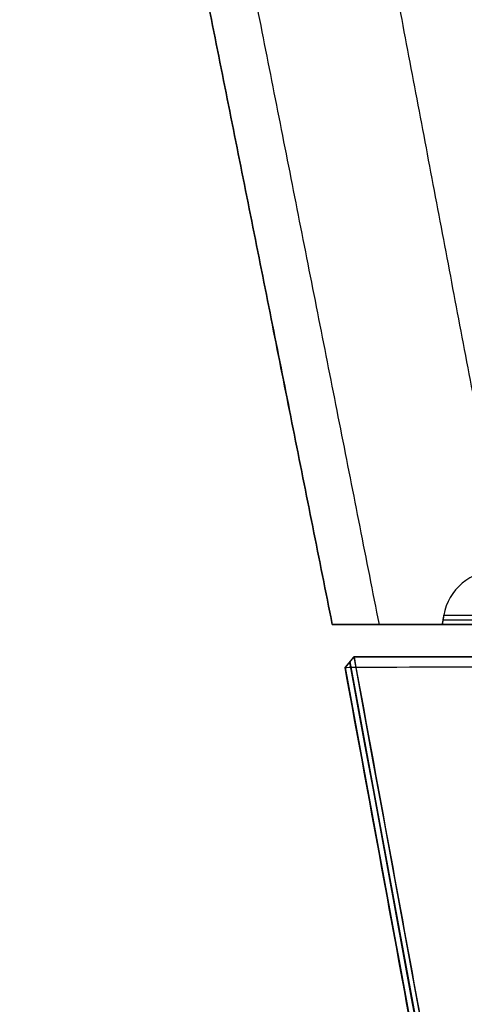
# Model space of a CAD drawing. Header units: millimetres. Extents: x -249 to 249, y -697 to 303.
# Tile 3 of 174: x -249 to -208, y -32 to 59. Entities that reach past the tile are written whole.
import ezdxf

# ---------------------------------------------------------------- set-up
doc = ezdxf.new("R2010")
doc.units = ezdxf.units.MM
doc.header["$MEASUREMENT"] = 0
doc.layers.add('Predefinito', color=7, linetype='Continuous', true_color=0x000000)

# ---------------------------------------------------------------- blocks, each defined once
blk = doc.blocks.new('FORMA50 LAVABO')
at = {"layer": 'Predefinito'}
for p, q in [((-209.649, -149.132), (-209.802, -150)), ((-209.649, -149.132, -125), (-209.802, -150, -125)), ((-209.726, -149.566, -250), (-209.726, -149.566)), ((-220, -150, -14.302), (-209.802, -150, -14.302))]:
    blk.add_line(p, q, dxfattribs=at)
for centre in [(-204.725, -150, -250), (-204.725, -150), (-204.725, -150, -125)]:
    blk.add_arc(centre, 5, 90, 170, dxfattribs=at)
at = {"layer": 'Predefinito', "extrusion": (0, 1, 0)}
blk.add_arc((0, 0, -149.566), 209.726, 0, 180, dxfattribs=at)
at = {"layer": 'Predefinito', "extrusion": (1.35568e-16, 1, -4.06704e-16)}
blk.add_arc((0, 0, -149.132), 209.649, 0, 90, dxfattribs=at)
at = {"layer": 'Predefinito', "extrusion": (-6.08307e-29, 1, 5.52193e-30)}
blk.add_arc((0, 0, -150), 209.802, 360, 10.37365, dxfattribs=at)
at = {"layer": 'Predefinito'}
for points in [[(-220.002, -149.991, -250), (-234.522, -77.388, -250), (-249.043, -4.784, -250)], [(-249.043, -4.784, 0), (-234.522, -77.392, 0), (-220, -150, 0)], [(-249.043, -4.784, -64.079), (-234.522, -77.392, -62.457), (-220, -150, -60.834)], [(-249.043, -4.784, -126.374), (-234.522, -77.392, -124.931), (-220, -150, -123.488)], [(-249.043, -4.784, -188.014), (-234.522, -77.392, -187.473), (-220, -150, -186.931)], [(-244.376, -4.785, 47.993), (-230.017, -77.392, 45.741), (-215.659, -150, 43.49)], [(-230.456, -4.785, 94.406), (-216.677, -77.392, 89.725), (-202.898, -150, 85.045)], [(-209.649, -149.132, -250), (-209.726, -149.566, -250), (-209.802, -150, -250)], [(-209.649, -149.132), (-209.649, -149.132, -125), (-209.649, -149.132, -250)], [(-220, -150, -250), (-220.001, -149.996, -250), (-220.002, -149.991, -250)], [(-209.802, -150, -250), (-214.901, -150, -250), (-220, -150, -250)], [(-220, -150, -250), (-220, -150, -125), (-220, -150)], [(-209.802, -150), (-209.802, -150, -125), (-209.802, -150, -250)]]:
    blk.add_open_spline(points, degree=2, dxfattribs=at)
for points, knots in [([(-220, -150), (-220, -150, 14.637), (-217.071, -150, 43.816), (-204.207, -150, 85.63), (-183.49, -150, 123.933), (-155.797, -150, 157.323), (-122.238, -150, 184.602), (-84.108, -150, 204.801), (-42.849, -150, 217.21), (0, -150, 221.395), (42.849, -150, 217.21), (84.108, -150, 204.801), (122.238, -150, 184.602), (155.797, -150, 157.323), (183.49, -150, 123.933), (204.207, -150, 85.63), (217.071, -150, 43.816), (220, -150, 14.637), (220, -150)], [0, 0, 0, 0, 0.0428795, 0.085759, 0.1286385, 0.171518, 0.2143975, 0.257277, 0.3001565, 0.343036, 0.3859155, 0.428795, 0.4716745, 0.514554, 0.5574335, 0.600313, 0.6431924, 0.6860719, 0.6860719, 0.6860719, 0.6860719]), ([(0, -150, 220), (-14.283, -150, 220), (-42.849, -150, 217.21), (-84.108, -150, 204.801), (-122.238, -150, 184.602), (-155.797, -150, 157.323), (-183.49, -150, 123.933), (-204.207, -150, 85.63), (-217.071, -150, 43.816), (-220, -150, 14.637), (-220, -150, -19.883), (-220, -150, -60.523), (-220, -150, -123.352), (-220, -150, -186.996), (-220, -150, -229.167), (-220, -150, -250)], [644.52195, 644.52195, 644.52195, 644.52195, 692.499946, 740.477941, 788.455936, 836.433931, 884.411926, 932.389921, 980.367916, 1028.345911, 1028.345911, 1093.520409, 1158.694906, 1223.869403, 1289.043901, 1289.043901, 1289.043901, 1289.043901])]:
    blk.add_open_spline(points, degree=3, knots=knots, dxfattribs=at)
blk = doc.blocks.new('FORMAmobile50SCOCCAC')
at = {"layer": 'Predefinito'}
for p, q in [((-218, 0, 124.992), (-218.819, -0.983, 124.992)), ((-218, 0, 224.429), (-50, 0, 224.429)), ((-218.41, -0.492), (-218.41, -0.492, 249.492)), ((-218.366, -0.439, 249.544), (-126.527, -499.561, 249.544)), ((-218.819, -0.983, 124.5), (-127.181, -499.017, 124.5))]:
    blk.add_line(p, q, dxfattribs=at)
for points in [[(-218.819, -0.983), (-218.41, -0.492), (-218, 0)], [(-218, 0), (-218, 0, 124.992), (-218, 0, 249.983)], [(-200.698, 0), (-209.349, 0), (-218, 0)], [(-217.983, 0, 250), (-209.341, 0, 250), (-200.698, 0, 250)], [(-218, 0, 249.983), (-218.41, -0.492, 249.492), (-218.819, -0.983, 249)], [(-218, 0, 249.983), (-217.992, 0, 249.992), (-217.983, 0, 250)], [(-217.983, 0, 250), (-171.983, -250, 250), (-125.983, -500, 250)], [(-127.181, -499.017), (-173, -250), (-218.819, -0.983)], [(-127.181, -499.017, 249), (-173, -250, 249), (-218.819, -0.983, 249)], [(-218.819, -0.983, 249), (-218.819, -0.983, 124.5), (-218.819, -0.983)]]:
    blk.add_open_spline(points, degree=2, dxfattribs=at)
blk = doc.blocks.new('FORMAmobile50ANTAC')
at = {"layer": 'Predefinito', "extrusion": (-1.00004e-16, 1, 9.74553e-17)}
blk.add_arc((0, 0, -0.983), 218.819, 0.26079, 89.73921, dxfattribs=at)
at = {"layer": 'Predefinito'}
for points, degree in [([(-217.984, 0, 0), (-217.989, 0, 0.005), (-217.995, 0, 0.011), (-218, 0, 0.016)], 3), ([(-125.982, -500, 0), (-148.315, -378.632, 0), (-178.982, -211.965, 0), (-217.984, 0, 0)], 3), ([(-217.984, 0, 0), (-209.341, 0, 0), (-200.698, 0)], 2), ([(-218, 0, 0.016), (-218.273, -0.327, 0.343), (-218.545, -0.655, 0.67), (-218.817, -0.983, 0.996)], 3), ([(-218.402, -0.483, 0.498), (-187.794, -166.828, 0.498), (-157.186, -333.173, 0.499), (-126.578, -499.518, 0.5)], 3), ([(-218.817, -0.983, 0.996), (-188.27, -166.995, 0.997), (-157.724, -333.006, 0.997), (-127.177, -499.017, 0.999)], 3)]:
    blk.add_open_spline(points, degree=degree, dxfattribs=at)
blk = doc.blocks.new('MBF 50')
at = {"layer": 'Predefinito'}
for name, p in [('FORMA50 LAVABO', (0, 153, 250)), ('FORMAmobile50SCOCCAC', (0, 0))]:
    blk.add_blockref(name, p, dxfattribs=at)
at = {"layer": 'Predefinito', "extrusion": (0.004643, 0.000854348, 0.999989), "rotation": 359.9997036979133}
blk.add_blockref('FORMAmobile50ANTAC', (-1.158, -0.214, 248.985), dxfattribs=at)

msp = doc.modelspace()

# ---------------------------------------------------------------- block references
at = {"layer": 'Predefinito'}
msp.add_blockref('MBF 50', (0, 0), dxfattribs=at)

doc.saveas('drawing.dxf')
